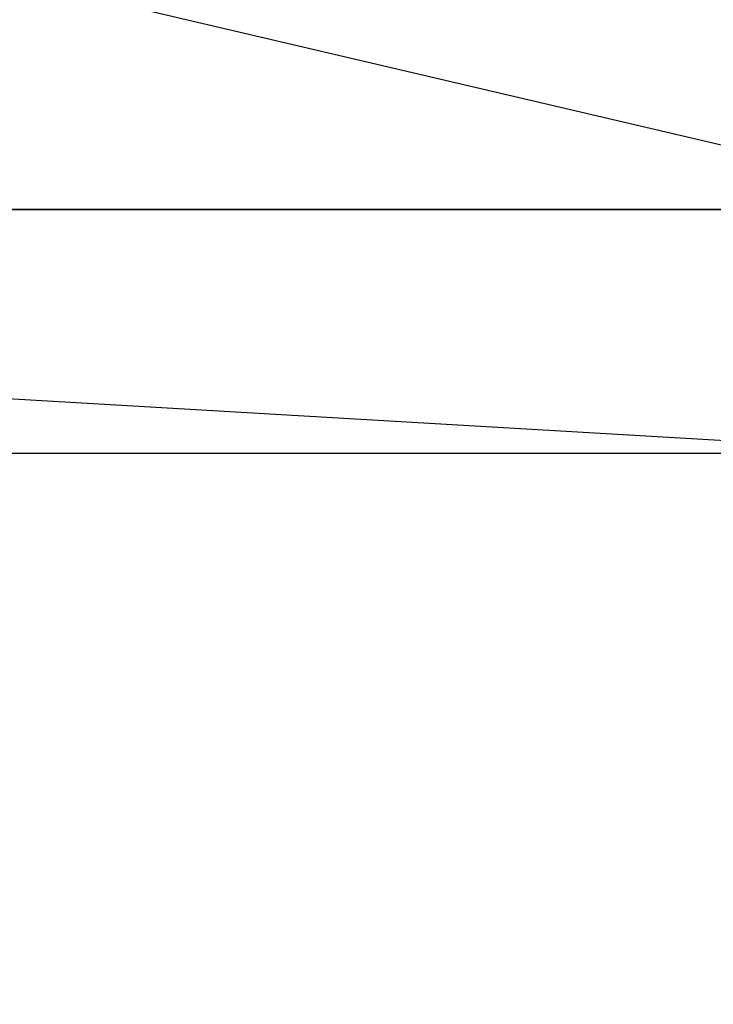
# Model space of a CAD drawing. Header units: feet. Extents: x -79 to 198, y -22 to 181.
# Tile 59 of 256: x 95.503 to 96.262, y 27.202 to 28.279. Entities that reach past the tile are written whole.
import ezdxf

# ---------------------------------------------------------------- set-up
doc = ezdxf.new("R2010")
doc.units = ezdxf.units.FT
doc.layers.add('A-LINEA', color=7, linetype='CONTINUOUS')
doc.layers.add('A-MURO-CONCRETO', color=8, linetype='CONTINUOUS')

msp = doc.modelspace()

# ---------------------------------------------------------------- linework, layer by layer
at = {"layer": 'A-LINEA'}
msp.add_lwpolyline([(96.5733, 28.0711), (96.2667, 26.7644), (91.88, 27.8044), (92.1867, 29.0978), (96.5733, 28.0711)], dxfattribs=at)
at = {"layer": 'A-MURO-CONCRETO'}
for points in [[(92.1867, 29.0978), (96.5733, 28.0711), (91.9467, 28.0711), (92.1867, 29.0978), (92.1867, 29.0978)], [(91.9467, 28.0711), (91.88, 27.8044), (96.5067, 27.8044), (91.9467, 28.0711)], [(91.9467, 28.0711), (96.5733, 28.0711), (96.5067, 27.8044), (91.9467, 28.0711), (91.9467, 28.0711)], [(91.88, 27.8044), (96.5067, 27.8044), (96.2667, 26.7644), (91.88, 27.8044), (91.88, 27.8044)]]:
    msp.add_lwpolyline(points, dxfattribs=at)

doc.saveas('drawing.dxf')
